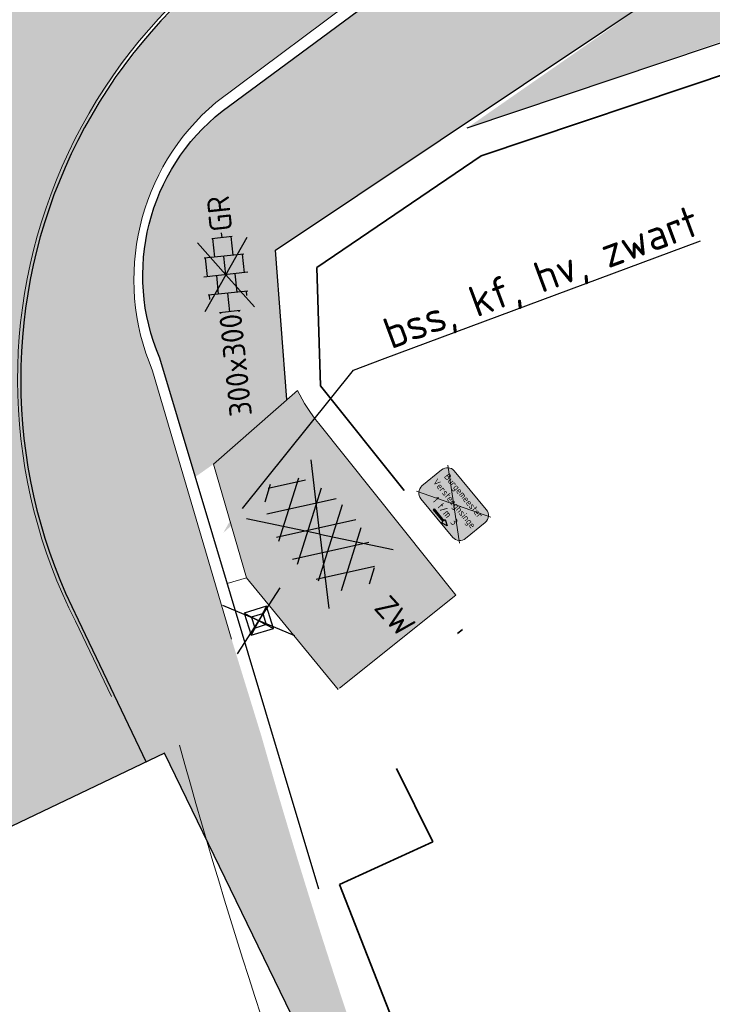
# Model space of a CAD drawing. Header units: metres. Extents: x 132493 to 135358, y 502695 to 503216.
# Tile 3 of 37: x 132541 to 132552, y 502734 to 502750. Entities that reach past the tile are written whole.
import ezdxf
from ezdxf import colors
from ezdxf.entities.mleader import LeaderData, LeaderLine
from ezdxf.enums import TextEntityAlignment as Align
from ezdxf.math import Vec2, Vec3

# ---------------------------------------------------------------- set-up
doc = ezdxf.new("R2010")
doc.units = ezdxf.units.M
doc.linetypes.add('XX-PROJECTGRENS', pattern=[18, 12, -3, 0, -3])
for name, color, linetype, lineweight, plot in [('ARC- groen', 92, 'Continuous', 35, False), ('ARC-opbreken asfalt rood', 11, 'Continuous', 20, False), ('ARC-opbreken asfalt zwart', 252, 'Continuous', 20, False)]:
    doc.layers.add(name, color=color, linetype=linetype, lineweight=lineweight, plot=plot)
doc.layers.add('ARC-opbreken karteltegels 300x300', color=9, linetype='Continuous', plot=False)
for name, color, linetype, lineweight in [('B-WE-VH-KANTVERHARDING-G', 2, 'Continuous', 25), ('N-WE-KG-GRENS_WERKGRENS-G', 5, 'XX-PROJECTGRENS', 35), ('N-WE-VH-KANTVERHARDING-G', 2, 'Continuous', 18), ('N-WE-VH-VERHARDING_ASFALT_ZAAGSNEDE-G', 7, 'VH-ZAAGSNEDE', 25), ('N-WE-VW-VERKEERSTEKEN_BORD_ONDERBORD-S', 7, 'Continuous', 25), ('V-WE-IE-MEUBILAIR_WEGMEUBILAIR-S', 7, 'Continuous', 25), ('V-WE-VH-GOOT_TEGEL-G', 170, 'Continuous', 18), ('V-WE-VH-KANTOPSLUITING_OPSLUITBAND_60X150-G', 32, 'VH-OPSLUITBAND_60X150-V', 25), ('V-WE-VH-KANTOPSLUITING_TROTTOIRBAND_130 150-G', 210, 'VH-TROTTOIRBAND_130-150-V', 25), ('V-WE-VH-VERHARDING_ASFALT-S', 2, 'Continuous', 25), ('V-WE-VH-VERHARDING_TEGEL_HALFST-S', 2, 'Continuous', 25), ('V-WE-VW-MARKERING_LANGS_STREEP_11_010-G', 7, 'VW-1-1_STREEP-V', 13), ('X-XX-AL-T25', 7, 'Continuous', 25)]:
    doc.layers.add(name, color=color, linetype=linetype, lineweight=lineweight)
doc.styles.add('NLCS-ISO', font='NLCS-ISO.ttf')
doc.styles.add('NLCS-ISO-M200-T25', font='NLCS-ISO.ttf', dxfattribs={"height": 0.5})
doc.styles.add('NLCS-RVV-M200-T25', font='NLCS-RVV.ttf')
doc.linetypes.add('VH-OPSLUITBAND_60X150-V', pattern='A,4,-2,2,-2,2,[24,NLCS.SHX,S=1,R=0,X=0,Y=0],2,-2,2,-2', length=20)
doc.linetypes.add('VH-TROTTOIRBAND_130-150-V', pattern='A,2.5,[24,NLCS.SHX,S=1,R=0,X=0,Y=0],2.5,-2,2,-2,2,-2', length=15)
doc.linetypes.add('VH-ZAAGSNEDE', pattern='A,1e-05,-2.54,[181,NLCS.SHX,S=2.54,R=0,X=-2.54,Y=0],-5.08,[181,NLCS.SHX,S=2.54,R=180,X=2.54,Y=0],-2.54', length=10.16001)
doc.linetypes.add('VW-1-1_STREEP-V', pattern='A,1,-1,1,-1,0.5,[24,NLCS.SHX,S=0.5,R=0,X=0,Y=0],0.5,-1', length=6)

# ---------------------------------------------------------------- blocks, each defined once
blk = doc.blocks.new('V-SVH-TEGEL_300X300_DIK_HALFST_KL-SO')
at = {"transparency": 33554636}
h = blk.add_hatch(color=21, dxfattribs=at)
h.dxf.hatch_style = 1
h.paths.add_polyline_path([(1.110223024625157e-15, 0.7500000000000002), (-1.499999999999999, 0.7500000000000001), (-1.499999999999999, -0.75), (1.221245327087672e-15, -0.7500000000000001)])
h.paths.add_polyline_path([(1.500000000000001, 1.5), (1.221245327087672e-15, 1.5), (1.221245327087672e-15, 0), (1.500000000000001, 0)])
h.paths.add_polyline_path([(1.500000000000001, 0), (1.221245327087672e-15, 0), (1.221245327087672e-15, -0.7500000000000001), (1.221245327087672e-15, -1.5), (1.500000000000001, -1.5)])
h.paths.add_polyline_path([(3, 0.7500000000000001), (1.500000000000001, 0.75), (1.500000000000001, 0), (1.500000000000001, -0.7500000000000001), (3, -0.7500000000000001)])
at = {"ltscale": 0.1}
for p, q in [((7.789103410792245e-16, -9.893538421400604e-16), (-2.789007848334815, 2.00793301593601)), ((7.789103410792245e-16, -9.893538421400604e-16), (2.789007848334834, 2.00793301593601)), ((4.475976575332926e-16, -9.893538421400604e-16), (-2.80811061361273, -2.021685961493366)), ((1.110223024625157e-15, -9.893538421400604e-16), (2.808110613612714, -2.021685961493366))]:
    blk.add_line(p, q, dxfattribs=at)
for p, q in [((-1.499999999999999, -1.600165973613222), (-1.499999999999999, 1.600165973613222)), ((1.110223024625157e-15, -1.78372119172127), (1.110223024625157e-15, 1.78372119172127)), ((1.500000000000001, -1.600165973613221), (1.500000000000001, 1.600165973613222)), ((-2.999999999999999, -0.8349495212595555), (-2.999999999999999, 0.834949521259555)), ((-1.83708385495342, 1.5), (-1.499999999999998, 1.5)), ((2.220446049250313e-15, 1.5), (1.500000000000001, 1.5)), ((3, -0.8349495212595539), (3, 0.8349495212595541)), ((-3.08021532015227, 0.7500000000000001), (-2.999999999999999, 0.7500000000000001)), ((-2.999999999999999, 0), (-1.499999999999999, 0)), ((-1.499999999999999, 0.7500000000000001), (1.110223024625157e-15, 0.7500000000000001)), ((0, 0), (1.500000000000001, 0)), ((1.500000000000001, 0.7500000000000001), (3, 0.7500000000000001)), ((3, 0), (3.39489953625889, 0)), ((-3.08021532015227, -0.7500000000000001), (-3, -0.7500000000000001)), ((-1.5, -0.7500000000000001), (0, -0.7500000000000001)), ((1.499999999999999, -0.7500000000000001), (3, -0.7500000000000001)), ((-1.837083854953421, -1.5), (-1.499999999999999, -1.5)), ((1.110223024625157e-15, -1.5), (1.500000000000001, -1.5))]:
    blk.add_line(p, q)
at = {"style": 'NLCS-ISO'}
blk.add_attdef('FORMAAT', text='', height=1.8, dxfattribs=at).set_placement((-3.18021532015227, -2.887924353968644e-16), align=Align.MIDDLE_RIGHT)
blk.add_attdef('KLEUR', text='', height=1.8, dxfattribs=at).set_placement((3.49489953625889, -6.891423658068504e-16), align=Align.MIDDLE_LEFT)
at = {"style": 'NLCS-ISO', "flags": 1}
blk.add_attdef('FUNCTIE', text='', height=1.8, dxfattribs=at).set_placement((0.1159930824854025, -3.584775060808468), align=Align.MIDDLE_CENTER)
blk = doc.blocks.new('V-SVH-ASFALT-SO')
for p, q in [((1.110223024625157e-16, -2.498001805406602e-16), (-4.895333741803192, 3.524372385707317)), ((1.110223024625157e-16, -4.024558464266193e-16), (4.895333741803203, 3.524372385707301)), ((-3.33066907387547e-16, -2.498001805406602e-16), (-4.895333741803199, -3.524372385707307)), ((5.551115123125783e-16, -4.024558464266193e-16), (4.895333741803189, -3.524372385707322))]:
    blk.add_line(p, q)
at = {"ltscale": 0.1}
for p, q in [((-4.100111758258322, -2.048697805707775), (-1.242826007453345, 2.900266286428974)), ((0.5636441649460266, -2.958081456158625), (-2.659220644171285, 2.624084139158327)), ((-2.190445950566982, -2.741059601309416), (1.077105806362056, 2.918506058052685)), ((2.677281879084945, -2.619009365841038), (-0.5432607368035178, 2.959134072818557)), ((-0.01487396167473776, -2.972858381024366), (3.131131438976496, 2.476182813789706)), ((4.510772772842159, -1.794708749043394), (1.852845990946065, 2.808955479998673)), ((-5.554205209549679, -0.567261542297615), (-4.018330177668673, 2.092952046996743)), ((-1.82940820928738, -2.81319315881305), (-4.495765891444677, 1.805073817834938)), ((2.466129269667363, -2.675634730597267), (4.87972582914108, 1.504837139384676)), ((5.637525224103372, 0.2536987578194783), (4.955691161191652, 1.434669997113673)), ((-4.910060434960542, -1.477346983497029), (-5.644711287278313, -0.2048943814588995))]:
    blk.add_line(p, q, dxfattribs=at)
at = {"style": 'NLCS-ISO'}
blk.add_attdef('KLEUR', text='', height=1.8, dxfattribs=at).set_placement((7.295467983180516, 1.13686837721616e-13), align=Align.MIDDLE_LEFT)
at = {"style": 'NLCS-ISO', "flags": 1}
blk.add_attdef('FUNCTIE', text='', height=1.8, dxfattribs=at).set_placement((0.1159930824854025, -3.584775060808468), align=Align.MIDDLE_CENTER)
blk = doc.blocks.new('V-SIE-WEG_PAAL_KUNSTSTOF')
at = {"color": 0}
for p, q in [((-0.4831769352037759, -0.4054335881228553), (0.4831769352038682, 0.4054335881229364)), ((0.4831769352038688, -0.4054335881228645), (-0.4831769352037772, 0.4054335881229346))]:
    blk.add_line(p, q, dxfattribs=at)
for p, q in [((-0.1874999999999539, 0.1875000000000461), (0.1875000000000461, -0.1874999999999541)), ((0.1875000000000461, 0.1875000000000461), (-0.1874999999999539, -0.1874999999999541))]:
    blk.add_line(p, q)
at = {"flags": 128}
for points in [[(-0.1874999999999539, -0.1874999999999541), (0.1875000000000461, -0.1874999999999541), (0.1875000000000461, 0.1875000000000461), (-0.1874999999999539, 0.1875000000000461)], [(-0.09374999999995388, 0.09375000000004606), (0.09421698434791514, 0.09375000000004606), (0.09421698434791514, -0.09421583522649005), (-0.09374999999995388, -0.09421583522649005)]]:
    blk.add_lwpolyline(points, close=True, dxfattribs=at)
blk = doc.blocks.new('N-SVW-VERKEERSTEKEN_BORD_ONDERBORD_OB310P-SO')
at = {"true_color": 0xffffff}
h = blk.add_hatch(color=7, dxfattribs=at)
h.dxf.hatch_style = 1
edge = h.paths.add_edge_path()
edge.add_line((2.749999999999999, -1.024037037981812), (2.749999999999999, 1.024037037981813))
edge.add_arc((2.024037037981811, 1.024037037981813), 0.7259629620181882, 0, 90.00000000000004)
edge.add_line((2.02403703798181, 1.750000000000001), (-2.02403703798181, 1.75))
edge.add_arc((-2.02403703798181, 1.02403703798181), 0.72596296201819, 90.00000000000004, 180)
edge.add_line((-2.75, 1.02403703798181), (-2.749999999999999, -1.024037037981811))
edge.add_arc((-2.02403703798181, -1.024037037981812), 0.7259629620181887, 179.9999999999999, 269.9999999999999)
edge.add_line((-2.024037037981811, -1.750000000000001), (2.02403703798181, -1.75))
edge.add_arc((2.024037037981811, -1.024037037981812), 0.7259629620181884, 269.9999999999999, 360)
at = {"color": 250, "lineweight": 0, "true_color": 0x191919}
blk.add_lwpolyline([(2.749999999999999, -1.024037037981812), (2.749999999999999, 1.024037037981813, 0.4142135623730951), (2.02403703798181, 1.750000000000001), (-2.02403703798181, 1.75, 0.4142135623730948), (-2.75, 1.02403703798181), (-2.749999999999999, -1.024037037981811, 0.4142135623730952), (-2.024037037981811, -1.750000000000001), (2.02403703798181, -1.75, 0.4142135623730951)], format="xyb", close=True, dxfattribs=at)
for points in [[(-2.71236684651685, -1.643399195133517), (2.712366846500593, 1.643399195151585)], [(-2.712366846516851, 1.643399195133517), (2.712366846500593, -1.643399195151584)]]:
    blk.add_lwpolyline(points, dxfattribs=at)
at = {"color": 250, "true_color": 0x191919, "flags": 128}
for points in [[(-0.7103827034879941, -1.45475281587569), (0.5352255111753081, -1.45475281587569)], [(-0.7103827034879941, -1.45475281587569), (-0.7103827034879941, -1.554752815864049)], [(-0.7103827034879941, -1.55475281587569), (0.5352255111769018, -1.55475281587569)], [(0.5352255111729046, -1.303937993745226), (1.007099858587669, -1.50475281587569), (0.5352255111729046, -1.705567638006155)], [(0.5352255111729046, -1.303937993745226), (0.5352255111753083, -1.45475281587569)], [(0.535225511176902, -1.55475281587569), (0.5352255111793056, -1.705567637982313)]]:
    blk.add_lwpolyline(points, dxfattribs=at)
at = {"color": 250, "true_color": 0x191919, "style": 'NLCS-RVV-M200-T25'}
for s, p in [('Burgemeester', (-0.0003368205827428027, 0.7897206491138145)), ('Versteeghsinge', (0.001010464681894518, -0.1778593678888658))]:
    blk.add_text(s, height=0.54, dxfattribs=at).set_placement(p, align=Align.CENTER)
blk.add_attdef('RVV_OB310P', text='', height=0.54, dxfattribs=at).set_placement((0.0003678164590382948, -1.16695487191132), align=Align.CENTER)

msp = doc.modelspace()

# ---------------------------------------------------------------- hatches: boundary and pattern name
at = {"layer": 'ARC- groen', "transparency": 33554559}
h = msp.add_hatch(color=256, dxfattribs=at)
h.dxf.hatch_style = 1
h.paths.add_polyline_path([(132621.342, 502775.434), (132620.472, 502775.846), (132610.2450480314, 502771.94804035), (132578.195402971, 502759.5484177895), (132554.7621623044, 502750.4691031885), (132553.4366119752, 502749.7693328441), (132547.8280000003, 502747.8660000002), (132551.3844730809, 502750.3379714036), (132572.3897454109, 502757.7742682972), (132599.9834770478, 502768.570769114), (132621.6218336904, 502777.1162757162), (132622.1505094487, 502775.8294411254), (132623.2169049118, 502773.7154443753), (132622.4030303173, 502773.3071184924)])
at = {"layer": 'ARC-opbreken asfalt rood', "transparency": 33554559}
h = msp.add_hatch(color=256, dxfattribs=at)
h.dxf.hatch_style = 1
edge = h.paths.add_edge_path()
edge.add_line((132537.7063082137, 502735.2924518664), (132536.5334109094, 502737.7470826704))
edge.add_arc((132550.2329967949, 502743.8358061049), 14.99170458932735, 109.61861495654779, 203.9625539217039, ccw=False)
edge.add_line((132545.1994177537, 502757.9572185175), (132546.8971859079, 502758.6229527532))
edge.add_line((132546.8971859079, 502758.6229527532), (132546.7772504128, 502758.9349940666))
edge.add_line((132546.7772504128, 502758.9349940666), (132549.7868420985, 502761.2140803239))
edge.add_line((132549.7868420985, 502761.2140803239), (132541.6773302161, 502758.2618439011))
edge.add_arc((132544.8253620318, 502749.191964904), 9.600667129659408, 109.1411933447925, 146.0846623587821)
edge.add_arc((132551.3139949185, 502743.8324130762), 17.99482268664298, 143.4497617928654, 184.4501961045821)
edge.add_line((132533.3734237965, 502742.4361497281), (132535.1305049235, 502736.7503636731))
edge.add_line((132535.1305049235, 502736.7503636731), (132536.1571813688, 502734.5691123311))
edge.add_line((132536.1571813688, 502734.5691123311), (132537.7063082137, 502735.2924518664))
h = msp.add_hatch(color=256, dxfattribs=at)
h.dxf.hatch_style = 1
edge = h.paths.add_edge_path()
edge.add_line((132544.5158124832, 502738.0682251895), (132544.0322698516, 502739.6368682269))
edge.add_line((132544.0322698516, 502739.6368682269), (132542.7621714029, 502743.9561061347))
edge.add_arc((132546.1897048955, 502745.427991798), 3.730205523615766, 130.2419578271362, 203.2401361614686, ccw=False)
edge.add_line((132543.7799292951, 502748.2753440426), (132546.0606283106, 502749.9824049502))
edge.add_line((132546.0606283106, 502749.9824049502), (132548.1258530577, 502751.1600483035))
edge.add_line((132548.1258530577, 502751.1600483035), (132547.7132640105, 502752.3192066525))
edge.add_arc((132549.5516882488, 502743.5019707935), 9.006855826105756, 101.7776310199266, 155.5554148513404)
edge.add_arc((132549.1545163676, 502743.8116212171), 8.517959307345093, 156.3460628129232, 206.9929355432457)
edge.add_line((132541.5644823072, 502739.9454844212), (132542.6574000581, 502737.6582342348))
edge.add_line((132542.6574000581, 502737.6582342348), (132542.9517300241, 502737.7988740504))
edge.add_line((132542.9517300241, 502737.7988740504), (132550.2584845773, 502722.718005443))
edge.add_arc((132640.3487193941, 502765.1709769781), 99.5916924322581, 195.7915705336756, 205.2310900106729, ccw=False)
at = {"layer": 'ARC-opbreken asfalt zwart', "transparency": 33554559}
h = msp.add_hatch(color=256, dxfattribs=at)
h.dxf.hatch_style = 1
edge = h.paths.add_edge_path()
edge.add_line((132542.6574000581, 502737.6582342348), (132541.5642100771, 502739.9460541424))
edge.add_arc((132549.1544326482, 502743.8116374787), 8.517876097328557, 156.3459370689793, 206.989042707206, ccw=False)
edge.add_arc((132549.0310849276, 502744.0400568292), 8.314781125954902, 105.3222990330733, 157.4467454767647, ccw=False)
edge.add_line((132546.8339170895, 502752.0592861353), (132552.2134781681, 502753.9740788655))
edge.add_line((132552.2134781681, 502753.9740788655), (132557.5932724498, 502755.8889546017))
edge.add_line((132557.5932724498, 502755.8889546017), (132570.3060108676, 502760.5562361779))
edge.add_line((132570.3060108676, 502760.5562361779), (132587.2085848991, 502767.0628532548))
edge.add_line((132587.2085848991, 502767.0628532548), (132604.3378343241, 502773.6454104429))
edge.add_line((132604.3378343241, 502773.6454104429), (132610.3522363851, 502776.0152365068))
edge.add_line((132610.3522363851, 502776.0152365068), (132610.7914440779, 502774.89186464))
edge.add_line((132610.7914440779, 502774.89186464), (132629.946172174, 502782.3674725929))
edge.add_line((132629.946172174, 502782.3674725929), (132629.4457708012, 502783.521301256))
edge.add_line((132629.4457708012, 502783.521301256), (132636.8794727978, 502786.6988673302))
edge.add_line((132636.8794727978, 502786.6988673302), (132644.3131747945, 502789.8764334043))
edge.add_line((132644.3131747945, 502789.8764334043), (132659.3371157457, 502797.8111709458))
edge.add_line((132659.3371157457, 502797.8111709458), (132674.02161844, 502806.3577633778))
edge.add_line((132674.02161844, 502806.3577633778), (132681.8495977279, 502812.0285368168))
edge.add_line((132681.8495977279, 502812.0285368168), (132686.4735523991, 502815.6490851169))
edge.add_line((132686.4735523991, 502815.6490851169), (132691.0975070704, 502819.269633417))
edge.add_line((132691.0975070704, 502819.269633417), (132692.111493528, 502818.0489949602))
edge.add_line((132692.111493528, 502818.0489949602), (132700.8198885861, 502824.8224037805))
edge.add_arc((132705.8126267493, 502825.7804194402), 5.083820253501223, 128.3147865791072, 190.8619944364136, ccw=False)
edge.add_line((132702.6607520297, 502829.7692681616), (132707.6340645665, 502834.2650724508))
edge.add_line((132707.6340645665, 502834.2650724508), (132703.6845605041, 502838.6724343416))
edge.add_line((132703.6845605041, 502838.6724343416), (132700.4295760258, 502835.6602799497))
edge.add_arc((132697.8671535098, 502839.2314731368), 4.395387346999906, 291.83038647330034, 305.66040768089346, ccw=False)
edge.add_line((132699.5016231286, 502835.1512845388), (132693.1849634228, 502830.3395372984))
edge.add_line((132693.1849634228, 502830.3395372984), (132691.5953764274, 502829.1161219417))
edge.add_line((132691.5953764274, 502829.1161219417), (132692.3128260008, 502828.1875244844))
edge.add_line((132692.3128260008, 502828.1875244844), (132685.5311444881, 502822.9564708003))
edge.add_line((132685.5311444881, 502822.9564708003), (132677.9232088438, 502817.087039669))
edge.add_line((132677.9232088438, 502817.087039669), (132674.1875716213, 502814.3808556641))
edge.add_line((132674.1875716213, 502814.3808556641), (132670.4519343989, 502811.6746716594))
edge.add_line((132670.4519343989, 502811.6746716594), (132664.5918498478, 502808.0370813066))
edge.add_line((132664.5918498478, 502808.0370813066), (132662.9435269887, 502807.0139009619))
edge.add_line((132662.9435269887, 502807.0139009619), (132665.1404071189, 502803.4055087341))
edge.add_arc((132507.6238599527, 503062.0687258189), 302.850000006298, 291.02465045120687, 301.3399036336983, ccw=False)
edge.add_line((132616.2772248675, 502779.3806135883), (132603.9013782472, 502774.6238611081))
edge.add_line((132603.9013782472, 502774.6238611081), (132601.8014091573, 502780.0874406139))
edge.add_line((132601.8014091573, 502780.0874406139), (132598.5355846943, 502778.8287106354))
edge.add_line((132598.5355846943, 502778.8287106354), (132600.6343866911, 502773.3681676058))
edge.add_line((132600.6343866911, 502773.3681676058), (132586.8220156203, 502768.0592758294))
edge.add_line((132586.8220156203, 502768.0592758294), (132569.9624061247, 502761.5791543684))
edge.add_line((132569.9624061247, 502761.5791543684), (132548.8760524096, 502753.474451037))
edge.add_line((132548.8760524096, 502753.474451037), (132546.915124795, 502758.5762803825))
edge.add_line((132546.915124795, 502758.5762803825), (132545.2169418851, 502757.9103835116))
edge.add_arc((132550.2329967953, 502743.8358061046), 14.941704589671, 109.6156177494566, 156.7877672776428)
edge.add_arc((132550.2329967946, 502743.8358061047), 14.94170458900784, 156.7877672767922, 203.9599168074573)
edge.add_line((132536.5788221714, 502737.7680180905), (132537.7063082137, 502735.2924518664))
edge.add_line((132537.7063082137, 502735.2924518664), (132542.6574000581, 502737.6582342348))
h = msp.add_hatch(color=256, dxfattribs=at)
h.dxf.hatch_style = 1
edge = h.paths.add_edge_path()
edge.add_line((132545.094751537, 502743.6398712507), (132543.7402090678, 502742.4525971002))
edge.add_line((132543.7402090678, 502742.4525971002), (132544.2750972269, 502740.6243367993))
edge.add_line((132544.2750972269, 502740.6243367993), (132545.7481726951, 502738.8266391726))
edge.add_line((132545.7481726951, 502738.8266391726), (132547.6456155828, 502740.3446913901))
edge.add_line((132547.6456155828, 502740.3446913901), (132545.4357222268, 502743.1068799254))
edge.add_arc((132547.7782696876, 502744.981038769), 2.999999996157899, 206.5549460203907, 218.6616109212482, ccw=False)
at = {"layer": 'ARC-opbreken karteltegels 300x300', "transparency": 33554559}
h = msp.add_hatch(color=256, dxfattribs=at)
h.dxf.hatch_style = 1
edge = h.paths.add_edge_path()
edge.add_line((132544.7417946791, 502745.8968218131), (132544.9251997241, 502743.4912568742))
edge.add_line((132544.9251997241, 502743.4912568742), (132543.7402090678, 502742.4525971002))
edge.add_line((132543.7402090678, 502742.4525971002), (132543.4485721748, 502742.2477393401))
edge.add_line((132543.4485721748, 502742.2477393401), (132542.8755658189, 502744.1599729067))
edge.add_arc((132545.9839112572, 502745.4896249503), 3.380796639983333, 165.83576451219, 203.159709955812, ccw=False)
edge.add_arc((132545.9839112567, 502745.4896249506), 3.380796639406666, 128.5118190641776, 165.8357645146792, ccw=False)
edge.add_line((132543.8787701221, 502748.1350297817), (132546.3020025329, 502749.9272065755))
edge.add_line((132546.3020025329, 502749.9272065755), (132548.0790296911, 502750.9303576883))
edge.add_line((132548.0790296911, 502750.9303576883), (132559.7547503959, 502755.109902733))
edge.add_line((132559.7547503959, 502755.109902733), (132571.4304711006, 502759.2894477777))
edge.add_line((132571.4304711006, 502759.2894477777), (132579.7222907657, 502762.5406703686))
edge.add_line((132579.7222907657, 502762.5406703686), (132588.0141104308, 502765.7918929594))
edge.add_line((132588.0141104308, 502765.7918929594), (132596.3657073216, 502769.071272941))
edge.add_line((132596.3657073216, 502769.071272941), (132604.7173042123, 502772.3506529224))
edge.add_line((132604.7173042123, 502772.3506529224), (132612.941632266, 502775.5624103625))
edge.add_line((132612.941632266, 502775.5624103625), (132621.1659603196, 502778.7741678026))
edge.add_arc((132621.7640879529, 502777.353151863), 1.54176618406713, 26.369157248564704, 112.8269799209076, ccw=False)
edge.add_line((132623.1454348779, 502778.0379318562), (132623.2075208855, 502777.9146145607))
edge.add_line((132623.2075208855, 502777.9146145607), (132621.6218336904, 502777.1162757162))
edge.add_line((132621.6218336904, 502777.1162757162), (132613.5519608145, 502773.9483889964))
edge.add_line((132613.5519608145, 502773.9483889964), (132605.4820879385, 502770.7805022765))
edge.add_line((132605.4820879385, 502770.7805022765), (132572.3897454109, 502757.7742682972))
edge.add_line((132572.3897454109, 502757.7742682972), (132558.5303409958, 502752.9472665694))
edge.add_line((132558.5303409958, 502752.9472665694), (132551.3844730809, 502750.3379714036))
edge.add_line((132551.3844730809, 502750.3379714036), (132544.7417946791, 502745.8968218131))

# ---------------------------------------------------------------- linework, layer by layer
at = {"layer": 'B-WE-VH-KANTVERHARDING-G', "flags": 128}
for points in [[(132692.2597348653, 502828.2562405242), (132677.8925339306, 502817.1265592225), (132670.424047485, 502811.7162109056), (132658.7071933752, 502804.4430879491), (132641.5791230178, 502795.7223069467), (132626.4388318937, 502789.2505280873), (132617.7456128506, 502786.0026315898), (132601.9753950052, 502779.6474190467), (132584.891399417, 502773.0822511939), (132568.035458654, 502766.5935920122), (132555.3032333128, 502761.919158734), (132545.1994177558, 502757.9572185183, 0.4365979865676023), (132536.5334109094, 502737.7470826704), (132537.7063082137, 502735.2924518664)], [(132610.8483153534, 502774.744930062), (132610.3522363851, 502776.0152365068), (132604.3561478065, 502773.5988832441), (132587.226520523, 502767.0161808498), (132570.3232429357, 502760.5092994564), (132557.610038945, 502755.8418495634), (132546.84908635, 502752.0116125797, 0.4731581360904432), (132541.5642100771, 502739.9460541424), (132542.6574000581, 502737.6582342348)]]:
    msp.add_lwpolyline(points, format="xyb", dxfattribs=at)
msp.add_lwpolyline([(132547.828, 502747.8660000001), (132553.347, 502749.718), (132554.466, 502750.36), (132586.1084999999, 502762.6125), (132617.7509999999, 502774.865), (132620.472, 502775.846), (132621.3419999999, 502775.434), (132622.4030303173, 502773.3071184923)], dxfattribs=at)
at = {"layer": 'N-WE-KG-GRENS_WERKGRENS-G', "flags": 128}
msp.add_lwpolyline([(132714.2253158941, 502831.3904483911), (132712.7400949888, 502830.0161407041), (132714.1731425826, 502827.1052403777), (132719.4251604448, 502816.1866046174), (132713.9174027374, 502811.8229371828, 0.04161843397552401), (132718.6427681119, 502809.6287933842, 0.09745513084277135), (132725.8804583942, 502809.0646027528), (132725.8125626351, 502804.7527027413), (132725.6099385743, 502797.8086237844), (132725.1053925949, 502797.8233461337, -0.135959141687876), (132716.3704461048, 502797.1749889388), (132711.3572987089, 502798.4330373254), (132706.3933053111, 502799.6787505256), (132700.2689487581, 502800.2533693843, -0.009927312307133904), (132677.6423638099, 502796.2204368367), (132632.4775441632, 502780.0411305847), (132631.3302142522, 502779.1512723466), (132632.0502299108, 502777.5865491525), (132622.168617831, 502772.6569421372), (132620.9717571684, 502775.0561014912), (132620.4519287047, 502775.3022731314), (132554.7125988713, 502749.9192737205), (132553.5520077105, 502749.2593933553), (132548.0520104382, 502747.4137700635), (132545.4075692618, 502745.6198070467), (132545.4636435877, 502743.7122677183), (132548.2703150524, 502740.2041546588), (132546.1977120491, 502738.5524976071), (132547.2734198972, 502736.3736973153), (132545.773115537, 502735.6868012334), (132549.5112197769, 502726.1300581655), (132550.9953625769, 502723.075728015), (132548.6114247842, 502721.9184287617), (132542.8630033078, 502733.748541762), (132538.4003322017, 502731.5800659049), (132545.6203605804, 502716.6702314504), (132539.1543029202, 502713.582988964), (132538.3787504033, 502715.2073406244), (132538.8299591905, 502715.4227718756, 0.1258055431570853), (132540.8642619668, 502717.121495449), (132538.2229633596, 502722.5858758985), (132533.0917598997, 502720.1696919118), (132531.9897855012, 502722.4959291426), (132537.06849646, 502724.96466485), (132534.5651297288, 502730.1339482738), (132532.6554730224, 502734.0772605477), (132529.4452623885, 502740.761434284, 0.3885101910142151), (132526.4405938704, 502741.9752038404), (132517.3612774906, 502738.5866334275), (132516.3409391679, 502741.2473833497), (132514.3343546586, 502748.3721289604), (132518.7602017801, 502750.017851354), (132518.7078413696, 502750.1586643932), (132537.4658066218, 502757.1237498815), (132545.2267770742, 502760.1067389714), (132545.3430136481, 502759.9905023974), (132617.2179337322, 502787.5652962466, 0.0530358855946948), (132670.1520954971, 502814.1423324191), (132672.3265500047, 502817.6322222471), (132670.7549624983, 502818.6114352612), (132672.1943896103, 502820.9216431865), (132670.4513079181, 502822.0267407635), (132673.8028653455, 502827.2857703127), (132676.7105516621, 502830.3663762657), (132678.6356808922, 502831.8345226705), (132679.3636294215, 502829.7175962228), (132686.5403633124, 502831.996473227), (132685.8887513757, 502832.7922795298), (132687.7843656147, 502834.3444221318), (132685.8924956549, 502836.654941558, -0.03363462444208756), (132681.7567952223, 502842.4619635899), (132688.1466029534, 502846.9156222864), (132694.7811445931, 502837.3968314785), (132696.5537453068, 502838.8858371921), (132699.4390531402, 502838.5227991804), (132704.6475855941, 502843.3276917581), (132708.6928347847, 502846.9399721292), (132708.7889737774, 502849.3249708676), (132723.0757401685, 502862.504571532, 0.07308262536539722), (132734.9296173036, 502877.1697995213), (132757.8275011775, 502915.9053533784), (132758.6960745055, 502915.4095598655), (132759.1679985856, 502916.2078974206), (132760.3906122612, 502915.428677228), (132762.0341197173, 502915.8510020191, -0.02648883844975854), (132766.1507159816, 502921.6317261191), (132767.8034618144, 502923.534666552, -0.1483820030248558), (132790.4768695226, 502936.940914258), (132818.0074301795, 502943.8991565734), (132826.6721795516, 502946.2000181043), (132835.264211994, 502948.5399119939), (132853.030991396, 502954.7204042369), (132855.5430462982, 502955.5943731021), (132893.6670651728, 502969.9346445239), (132911.4250937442, 502976.5518217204), (132985.9372209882, 503003.554560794), (133023.5711726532, 503017.0704657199), (133037.4729290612, 503022.0417912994), (133036.8284805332, 503023.8357818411), (133048.3715800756, 503027.8953449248), (133048.97521697, 503026.1071146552), (133048.9911361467, 503026.1127395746), (133116.4164145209, 503049.9369461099), (133129.5936692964, 503053.9728422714), (133207.8773459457, 503083.0824674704), (133221.6020627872, 503088.229315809), (133252.5806296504, 503100.4096689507), (133277.3930948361, 503110.4427945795), (133306.0693888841, 503122.394261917), (133329.6915567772, 503132.1074622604), (133343.7506007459, 503138.2081911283), (133361.8374489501, 503145.7804018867), (133391.0475199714, 503157.4094206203), (133404.4047577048, 503161.7069303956), (133414.3680779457, 503164.4651842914), (133423.3375518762, 503166.665003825), (133422.7640556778, 503168.0921528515), (133426.0535146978, 503169.4217021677), (133426.8625576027, 503167.4200363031), (133431.5381101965, 503168.3037502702), (133432.8605034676, 503169.7050978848, -0.01252502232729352), (133446.1950836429, 503172.024689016), (133446.4274399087, 503171.1419565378), (133453.6951711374, 503172.4352029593), (133464.2441775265, 503174.5581261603), (133468.7507191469, 503175.6983460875), (133481.3466587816, 503179.8027244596), (133494.5838262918, 503184.5239476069), (133505.9859397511, 503189.2401041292), (133509.7453047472, 503190.5054281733), (133516.5469371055, 503192.9082903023), (133520.2490062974, 503182.1618742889), (133500.0104023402, 503174.4274569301), (133496.1304450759, 503172.7271114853), (133491.3793823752, 503168.1817010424), (133489.9685666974, 503172.1368100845, -0.001551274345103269), (133487.1674594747, 503171.1474206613, -0.02365583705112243), (133473.9172051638, 503167.2191786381, -0.09025762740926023), (133471.022142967, 503165.2937241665), (133449.108795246, 503158.5337313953), (133447.9712047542, 503161.9662686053), (133447.2343836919, 503162.6708405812, 0.0522661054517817), (133400.8006422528, 503151.1583812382), (133401.0319163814, 503146.3192967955), (133398.1815961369, 503145.8738086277), (133389.706913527, 503144.5492659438, 0.007004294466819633), (133353.8959263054, 503130.4761869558, 0.0005797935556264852), (133350.949471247, 503129.2663756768), (133350.4881779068, 503128.3037546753), (133331.4339915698, 503120.1368624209), (133318.7108270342, 503114.6835351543), (133316.0634265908, 503108.0857307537), (133308.6707664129, 503105.028186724), (133301.2143453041, 503108.4141632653), (133286.9959372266, 503102.611572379), (133286.8641141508, 503102.663705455), (133275.2480078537, 503097.9132657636), (133256.6406850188, 503090.2815487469), (133233.221242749, 503081.2590805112), (133231.4393499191, 503077.3620802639), (133227.6286606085, 503079.1045076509), (133217.6736325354, 503075.2692786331), (133153.4352097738, 503051.2787820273), (133140.9956119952, 503046.8551439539), (133135.5872467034, 503044.9842156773), (133134.6884052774, 503047.4809715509), (133133.4898386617, 503047.0494830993, 0.1102594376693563), (133115.8269476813, 503035.8476061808), (133100.7363959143, 503020.7744244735, 0.265135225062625), (133098.6401080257, 503013.1295457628), (133089.7072472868, 503009.9835794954, 0.2579390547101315), (133083.442742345, 503014.5278438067, 0.006082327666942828), (133083.2493027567, 503014.5493125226), (133077.9674409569, 503015.0705569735), (133061.9198871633, 503016.654221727, 0.1103685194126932), (133041.138442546, 503014.1171993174), (133025.6326239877, 503008.6090530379), (133021.6649358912, 503007.2559797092), (133021.3873068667, 503008.0323382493), (132937.6224978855, 502978.218195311), (132938.3614250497, 502976.2016140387), (132914.7767187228, 502967.5397454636), (132913.474181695, 502967.0613674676, 0.4150905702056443), (132911.7843959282, 502963.3955454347), (132912.5107056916, 502961.4360794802), (132902.7646982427, 502957.8062582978), (132902.241647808, 502959.2173635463, 0.414545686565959), (132897.8682955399, 502961.2223582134), (132896.4310291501, 502960.6877564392), (132859.0093786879, 502946.7684991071), (132839.9460323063, 502940.0107226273), (132837.1916569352, 502939.0343225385, 0.4190667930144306), (132835.1422824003, 502934.6408631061), (132835.5909846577, 502933.4386243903), (132826.0512460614, 502929.8453406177), (132824.7147034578, 502933.4345395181, 0.3826627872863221), (132821.8774908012, 502934.9238406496), (132821.6574329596, 502934.8682218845), (132792.8395207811, 502927.5846064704, 0.1999422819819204), (132770.1472463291, 502910.6100132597), (132769.1033134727, 502908.8440283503), (132764.3316825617, 502900.7720262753), (132764.8374316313, 502894.8777678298, -0.02378065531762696), (132742.3564131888, 502859.0920275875, -0.02528372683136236), (132736.3364398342, 502852.2821149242, -0.005570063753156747), (132713.8574613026, 502831.0580347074)], format="xyb", dxfattribs=at)
at = {"layer": 'N-WE-VH-KANTVERHARDING-G', "flags": 128}
for points in [[(132543.7402090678, 502742.4525971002), (132545.094751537, 502743.6398712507)], [(132543.7402090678, 502742.4525971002), (132544.275097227, 502740.6243367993)], [(132544.275097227, 502740.6243367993), (132543.9624396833, 502740.5328636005)], [(132544.2750972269, 502740.6243367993), (132545.7481726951, 502738.8266391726)], [(132545.7715776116, 502738.8453643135), (132547.6456155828, 502740.3446913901)]]:
    msp.add_lwpolyline(points, dxfattribs=at)
msp.add_lwpolyline([(132547.6456155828, 502740.3446913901), (132545.4357222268, 502743.1068799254, -0.05287448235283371), (132545.094751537, 502743.6398712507)], format="xyb", dxfattribs=at)
at = {"layer": 'N-WE-VH-VERHARDING_ASFALT_ZAAGSNEDE-G', "ltscale": 0.2, "flags": 128}
msp.add_lwpolyline([(132550.0568592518, 502723.1766891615), (132542.9517300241, 502737.7988740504), (132536.4267263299, 502734.6810286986)], dxfattribs=at)
at = {"layer": 'V-WE-VH-GOOT_TEGEL-G', "flags": 128}
msp.add_lwpolyline([(132544.0322698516, 502739.6368682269), (132542.7621714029, 502743.9561061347, -0.3297417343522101), (132543.7799292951, 502748.2753440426), (132546.2528639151, 502750.1262897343), (132548.1258530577, 502751.1600483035), (132571.4585336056, 502759.4925247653), (132620.8358589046, 502778.8189562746), (132629.946172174, 502782.3674725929), (132654.3266961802, 502791.7068476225), (132663.0201934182, 502795.0520445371), (132678.8689105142, 502800.6446872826), (132696.3595651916, 502806.6373877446)], format="xyb", dxfattribs=at)
at = {"layer": 'V-WE-VH-KANTOPSLUITING_OPSLUITBAND_60X150-G', "flags": 128}
msp.add_lwpolyline([(132544.9251997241, 502743.4912568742), (132544.7417946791, 502745.8968218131), (132551.3844730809, 502750.3379714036), (132558.5303409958, 502752.9472665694), (132572.3897454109, 502757.7742682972), (132605.4820879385, 502770.7805022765), (132621.6218336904, 502777.1162757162), (132622.1420999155, 502775.825198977), (132623.2157541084, 502773.7148670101)], dxfattribs=at)
at = {"layer": 'V-WE-VH-KANTOPSLUITING_TROTTOIRBAND_130 150-G', "flags": 128}
msp.add_lwpolyline([(132545.4368330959, 502735.6125262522), (132542.8755658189, 502744.1599729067, -0.337741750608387), (132543.8787701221, 502748.1350297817), (132546.3020025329, 502749.9272065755), (132548.0790296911, 502750.9303576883), (132571.4304711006, 502759.2894477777), (132588.0141104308, 502765.7918929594), (132604.7173042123, 502772.3506529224), (132621.1659603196, 502778.7741678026, -0.3962198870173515), (132623.1454348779, 502778.0379318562), (132623.8475663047, 502776.6433350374)], format="xyb", dxfattribs=at)
at = {"layer": 'V-WE-VW-MARKERING_LANGS_STREEP_11_010-G', "ltscale": 2.5, "flags": 128}
for points in [[(132549.9432430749, 502759.7636757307), (132545.2169418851, 502757.9103835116, 0.4365998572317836), (132536.5788221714, 502737.7680180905), (132537.2372749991, 502736.3900128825)], [(132552.2134781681, 502753.9740788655), (132546.8339170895, 502752.0592861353, 0.4730748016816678), (132541.5193680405, 502739.9239274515), (132542.0981383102, 502738.7126813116)], [(132549.1637749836, 502722.2864560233), (132546.5205, 502728.078, -0.02889663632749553), (132543.196, 502737.931)]]:
    msp.add_lwpolyline(points, format="xyb", dxfattribs=at)

# ---------------------------------------------------------------- block references
at = {"layer": 'N-WE-VW-VERKEERSTEKEN_BORD_ONDERBORD-S'}
ref = msp.add_blockref('N-SVW-VERKEERSTEKEN_BORD_ONDERBORD_OB310P-SO', (132547.6075646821, 502741.8091363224), dxfattribs=dict(at, xscale=0.2, yscale=0.2, zscale=0.2, rotation=309.6546002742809))
ref.add_attrib('RVV_OB310P', '1 t/m 3', dxfattribs={"layer": '0', "color": 250, "true_color": 0x191919, "height": 0.12, "rotation": 309.6546002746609, "style": 'NLCS-RVV-M200-T25'}).set_placement((132547.4277820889, 502741.6601184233), align=Align.CENTER)
at = {"layer": 'V-WE-IE-MEUBILAIR_WEGMEUBILAIR-S', "rotation": 17.17274255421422}
msp.add_blockref('V-SIE-WEG_PAAL_KUNSTSTOF', (132544.4721236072, 502739.9321522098), dxfattribs=at)
at = {"layer": 'V-WE-VH-VERHARDING_ASFALT-S', "xscale": 0.2, "yscale": 0.2, "zscale": 0.2, "rotation": 312.5233467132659}
msp.add_blockref('V-SVH-ASFALT-SO', (132545.4555550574, 502741.3250668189), dxfattribs=at).add_auto_attribs({'KLEUR': 'ZW'})
at = {"layer": 'V-WE-VH-VERHARDING_TEGEL_HALFST-S', "xscale": 0.2, "yscale": 0.2, "zscale": 0.2, "rotation": 96.06925320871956}
msp.add_blockref('V-SVH-TEGEL_300X300_DIK_HALFST_KL-SO', (132543.9423834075, 502745.5029618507), dxfattribs=at).add_auto_attribs({'FORMAAT': '300x300', 'KLEUR': 'GR'})

# ---------------------------------------------------------------- leaders
at = {"layer": 'X-XX-AL-T25'}
ml = msp.add_multileader_mtext('Standard', dxfattribs=at)
ml.set_content('bss, kf, hv, zwart', color=256, style='NLCS-ISO-M200-T25')
ml.set_leader_properties(color=256, linetype='ByLayer', lineweight=-1)
ml.build(insert=Vec2(0, 0))
ml.multileader.update_dxf_attribs({"text_left_attachment_type": 5, "text_right_attachment_type": 5, "dogleg_length": 0.5, "arrow_head_size": 0.5})
ctx = ml.context
ctx.base_point, ctx.char_height, ctx.arrow_head_size, ctx.landing_gap_size, ctx.plane_origin, ctx.plane_x_axis, ctx.plane_y_axis = Vec3(132546.4652568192, 502744.1418822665), 0.5, 0.5, 0.18, Vec3(132543.8987362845, 502741.3463367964), Vec3(0.9371122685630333, 0.349028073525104), Vec3(-0.349028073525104, 0.9371122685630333)
ctx.left_attachment, ctx.right_attachment = 5, 5
notes = []
notes.append((ctx, [(0, (1, 1, 0), (132545.9967006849, 502743.9673682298), (0.9371122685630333, 0.349028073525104), 0.5, [(0, [(132543.8987362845, 502741.3463367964)], 0, [])])]))
ctx.mtext.insert, ctx.mtext.text_direction, ctx.mtext.rotation, ctx.mtext.flow_direction = Vec3(132546.4245201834, 502744.7669746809), Vec3(0.9371122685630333, 0.349028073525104), 0.3565337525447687, 5
for ctx, leaders in notes:
    for number, flags, end, landing, length, lines in leaders:
        leader = LeaderData()
        leader.index, (leader.has_last_leader_line, leader.has_dogleg_vector, leader.attachment_direction) = number, flags
        leader.last_leader_point, leader.dogleg_vector, leader.dogleg_length = Vec3(end), Vec3(landing), length
        for number, points, colour, breaks in lines:
            line = LeaderLine()
            line.index, line.vertices, line.color, line.breaks = number, Vec3.list(points), colors.encode_raw_color(colour), breaks
            leader.lines.append(line)
        ctx.leaders.append(leader)

doc.saveas('drawing.dxf')
